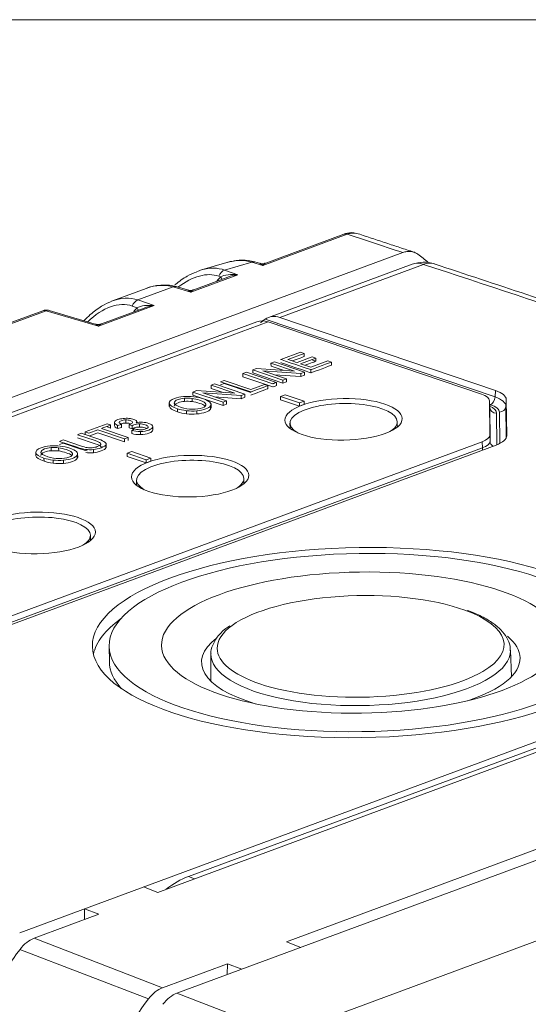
# Model space of a CAD drawing. Header units: millimetres. Extents: x 4 to 836, y 3 to 589.
# Tile 10 of 93: x 210 to 225, y 189 to 218. Entities that reach past the tile are written whole.
import ezdxf

# ---------------------------------------------------------------- set-up
doc = ezdxf.new("R2010")
doc.units = ezdxf.units.MM
doc.layers.add('1', color=7, linetype='Continuous', true_color=0xffffff)

msp = doc.modelspace()

# ---------------------------------------------------------------- linework, layer by layer
at = {"layer": '1', "color": 251, "linetype": 'Continuous', "lineweight": 18}
for p, q in [((301.227, 218.172), (172.88, 218.172)), ((239.3, 201.517), (215.226, 192.601))]:
    msp.add_line(p, q, dxfattribs=at)
at = {"layer": '1', "color": 27, "linetype": 'Continuous', "lineweight": 13}
for p, q in [((219.961, 211.77), (217.447, 210.839)), ((217.116, 210.936), (216.308, 210.699)), ((216.308, 210.699), (216.699, 210.562)), ((217.447, 210.839), (217.116, 210.936)), ((216.699, 210.562), (215.299, 210.043)), ((216.188, 210.498), (216.134, 210.517)), ((214.773, 210.198), (213.723, 209.809)), ((215.299, 210.043), (214.773, 210.198)), ((213.723, 209.809), (214.207, 209.639)), ((214.207, 209.639), (212.55, 209.025)), ((213.697, 209.575), (213.549, 209.627)), ((210.982, 209.487), (192.272, 202.558)), ((212.55, 209.025), (210.982, 209.487))]:
    msp.add_line(p, q, dxfattribs=at)
at = {"layer": '1', "color": 27, "linetype": 'Continuous', "lineweight": 18}
for p, q in [((219.861, 211.771), (217.534, 210.909)), ((187.855, 198.715), (221.624, 211.221)), ((216.376, 210.926), (215.62, 210.704)), ((217.345, 210.902), (217.204, 210.944)), ((216.403, 210.49), (215.385, 210.113)), ((213.969, 210.153), (212.966, 209.782)), ((215.197, 210.107), (214.862, 210.205)), ((213.911, 209.567), (212.636, 209.095)), ((210.882, 209.488), (192.172, 202.559)), ((212.448, 209.088), (211.071, 209.494))]:
    msp.add_line(p, q, dxfattribs=at)
at = {"layer": '1', "color": 252, "linetype": 'Continuous', "lineweight": 18}
for p, q in [((221.903, 210.874), (217.617, 209.287)), ((217.953, 209.285), (224.382, 207.107)), ((217.27, 209.159), (192.91, 200.137)), ((223.971, 206.996), (217.601, 209.155)), ((224.213, 206.613), (224.208, 206.799)), ((224.221, 205.781), (224.208, 206.799)), ((224.707, 206.836), (224.721, 205.758)), ((203.62, 198.033), (223.989, 205.577)), ((224.403, 205.478), (203.916, 197.891)), ((244.333, 203.565), (210.196, 190.922))]:
    msp.add_line(p, q, dxfattribs=at)
at = {"layer": '1', "color": 252, "linetype": 'Continuous', "lineweight": 13}
for p, q in [((222.236, 210.871), (217.953, 209.285)), ((217.519, 209.236), (224.372, 206.914)), ((217.601, 209.155), (193.247, 200.135)), ((224.372, 206.914), (224.382, 207.107)), ((224.234, 206.681), (224.211, 206.689)), ((224.225, 205.593), (224.213, 206.613)), ((224.707, 206.836), (224.698, 206.638)), ((224.698, 206.638), (224.709, 205.7)), ((224.415, 206.431), (224.427, 205.487)), ((224.512, 205.525), (224.501, 206.46)), ((224.221, 205.781), (224.225, 205.593)), ((224.72, 205.741), (224.721, 205.758)), ((223.994, 205.391), (223.989, 205.577)), ((203.621, 197.846), (223.994, 205.391))]:
    msp.add_line(p, q, dxfattribs=at)
at = {"layer": '1', "color": 7, "linetype": 'Continuous', "lineweight": 18}
for p, q in [((217.979, 208.042), (217.979, 208.03)), ((218.68, 208.121), (218.679, 208.214)), ((217.258, 207.764), (217.147, 207.722)), ((218.396, 207.684), (217.258, 207.764)), ((217.794, 207.962), (217.689, 207.923)), ((217.689, 207.923), (217.691, 207.83)), ((217.689, 207.923), (218.396, 207.684)), ((217.691, 207.83), (218.05, 207.708)), ((218.693, 207.657), (217.794, 207.962)), ((216.848, 207.612), (216.849, 207.518)), ((217.147, 207.722), (218.046, 207.418)), ((217.147, 207.722), (217.148, 207.629)), ((217.148, 207.629), (218.047, 207.324)), ((218.15, 207.456), (217.443, 207.696)), ((217.443, 207.696), (218.582, 207.616)), ((217.791, 207.578), (218.583, 207.522)), ((218.046, 207.418), (218.15, 207.456)), ((218.15, 207.456), (218.152, 207.363)), ((218.582, 207.616), (218.693, 207.657)), ((218.582, 207.616), (218.583, 207.522)), ((218.583, 207.522), (218.694, 207.564)), ((218.693, 207.657), (218.694, 207.564)), ((218.878, 207.726), (218.885, 207.728)), ((215.904, 207.262), (216.008, 207.301)), ((215.904, 207.262), (215.905, 207.169)), ((216.61, 207.023), (215.904, 207.262)), ((216.264, 207.047), (215.905, 207.169)), ((216.008, 207.301), (216.908, 206.996)), ((217.756, 207.31), (217.747, 207.307)), ((218.046, 207.418), (218.047, 207.324)), ((218.047, 207.324), (218.152, 207.363)), ((215.109, 206.874), (215.11, 206.781)), ((215.361, 207.061), (215.473, 207.102)), ((215.361, 207.061), (215.363, 206.968)), ((216.261, 206.756), (215.361, 207.061)), ((216.262, 206.663), (215.363, 206.968)), ((215.473, 207.102), (216.61, 207.023)), ((215.658, 207.034), (216.365, 206.795)), ((216.796, 206.955), (215.658, 207.034)), ((216.798, 206.861), (216.006, 206.917)), ((216.908, 206.996), (216.796, 206.955)), ((216.796, 206.955), (216.798, 206.861)), ((216.909, 206.902), (216.798, 206.861)), ((216.908, 206.996), (216.909, 206.902)), ((217.086, 207.062), (217.092, 207.064)), ((217.089, 207.063), (217.09, 207.045)), ((218.112, 206.978), (217.972, 206.926)), ((217.972, 206.926), (218.54, 206.733)), ((217.972, 206.926), (217.973, 206.832)), ((218.68, 206.785), (218.112, 206.978)), ((214.656, 206.747), (214.657, 206.63)), ((215.904, 206.584), (215.902, 206.701)), ((216.365, 206.795), (216.261, 206.756)), ((216.261, 206.756), (216.262, 206.663)), ((216.366, 206.701), (216.262, 206.663)), ((216.365, 206.795), (216.366, 206.701)), ((217.973, 206.832), (218.541, 206.64)), ((218.54, 206.733), (218.68, 206.785)), ((218.54, 206.733), (218.541, 206.64)), ((218.541, 206.64), (218.682, 206.692)), ((218.68, 206.785), (218.682, 206.692)), ((215.476, 206.498), (215.477, 206.405)), ((213.024, 206.155), (213.026, 206.061)), ((213.233, 206.096), (213.234, 206.002)), ((213.356, 206.228), (213.358, 206.135)), ((213.46, 206.089), (213.461, 205.996)), ((213.545, 206.052), (213.547, 205.959)), ((213.686, 206.144), (213.686, 206.189)), ((214.166, 206.027), (214.167, 205.933)), ((212.151, 205.872), (212.152, 205.778)), ((213.535, 205.915), (213.536, 205.821)), ((213.799, 205.883), (213.8, 205.79)), ((211.13, 205.4), (211.132, 205.307)), ((212.776, 205.409), (212.774, 205.526)), ((210.677, 205.273), (210.679, 205.156)), ((211.925, 205.111), (211.924, 205.227)), ((212.393, 205.344), (212.394, 205.25)), ((213.537, 205.283), (213.396, 205.231)), ((213.396, 205.231), (213.398, 205.138)), ((213.396, 205.231), (213.964, 205.039)), ((213.398, 205.138), (213.966, 204.945)), ((214.105, 205.091), (213.537, 205.283)), ((211.497, 205.024), (211.498, 204.931)), ((213.964, 205.039), (214.105, 205.091)), ((213.964, 205.039), (213.966, 204.945)), ((213.966, 204.945), (214.107, 204.997)), ((214.105, 205.091), (214.107, 204.997))]:
    msp.add_line(p, q, dxfattribs=at)
at = {"layer": '1', "color": 7, "linetype": 'Continuous', "lineweight": 13}
for p, q in [((215.335, 206.868), (215.336, 206.774)), ((214.657, 206.722), (214.659, 206.628)), ((215.888, 206.647), (215.89, 206.553)), ((214.898, 206.562), (214.899, 206.469)), ((215.17, 206.504), (215.171, 206.41)), ((213.112, 206.065), (213.114, 205.972)), ((213.769, 206.109), (213.77, 206.015)), ((212.767, 205.487), (212.768, 205.393)), ((210.679, 205.248), (210.68, 205.155)), ((211.356, 205.394), (211.358, 205.301)), ((211.91, 205.173), (211.911, 205.08)), ((210.92, 205.089), (210.921, 204.995)), ((211.191, 205.03), (211.192, 204.936))]:
    msp.add_line(p, q, dxfattribs=at)
at = {"layer": '1', "color": 30, "linetype": 'Continuous', "lineweight": 18}
for p, q in [((218.256, 206.128), (218.258, 205.97)), ((221.458, 206.016), (221.455, 206.174)), ((213.68, 204.434), (213.683, 204.276)), ((216.882, 204.322), (216.88, 204.48)), ((212.307, 202.628), (212.305, 202.785))]:
    msp.add_line(p, q, dxfattribs=at)
at = {"layer": '1', "color": 9, "linetype": 'Continuous', "lineweight": 18}
for p, q in [((214.317, 192.127), (241.065, 202.033)), ((249.021, 201.762), (214.883, 189.12)), ((218.079, 187.891), (252.217, 200.533)), ((218.152, 190.652), (244.9, 200.558)), ((214.317, 192.127), (213.891, 192.291)), ((212.127, 191.316), (212.131, 191.639)), ((212.557, 191.475), (212.131, 191.639)), ((210.622, 190.759), (212.557, 191.475)), ((218.578, 190.488), (218.152, 190.652)), ((214.457, 189.284), (216.392, 190)), ((216.388, 189.677), (216.392, 190)), ((216.818, 189.836), (216.392, 190))]:
    msp.add_line(p, q, dxfattribs=at)
at = {"layer": '1', "color": 2, "linetype": 'Continuous', "lineweight": 18}
for p, q in [((212.863, 199.475), (212.87, 199.007)), ((215.9, 199.231), (215.896, 198.435)), ((224.859, 198.564), (224.833, 199.36)), ((224.833, 199.341), (224.833, 199.349))]:
    msp.add_line(p, q, dxfattribs=at)
at = {"layer": '1', "color": 251, "linetype": 'Continuous', "lineweight": 13}
msp.add_line((215.408, 192.531), (215.226, 192.601), dxfattribs=at)
at = {"layer": '1', "color": 9, "linetype": 'Continuous', "lineweight": 13}
for p, q in [((210.622, 190.759), (214.457, 189.284)), ((214.04, 188.952), (210.204, 190.427)), ((214.883, 189.12), (218.079, 187.891))]:
    msp.add_line(p, q, dxfattribs=at)
at = {"layer": '1', "color": 252, "linetype": 'Continuous', "lineweight": 18}
msp.add_arc((222.25, 209.936), 1, 71.7213, 110.3217, dxfattribs=at)
at = {"layer": '1', "color": 27, "linetype": 'Continuous', "lineweight": 18}
msp.add_arc((210.986, 209.207), 0.3, 73.5806, 110.3217, dxfattribs=at)
for centre, major_axis, ratio, start_param, end_param in [((219.965, 211.489), (0.104, -0.281), 0.660741, 2.649672, 3.141613), ((216.198, 208.789), (1.091, 2.076), 0.661229, 0.1206, 0.569631), ((218.392, 204.041), (-2.904, -7.552), 0.648836, 2.901639, 2.975484), ((215.396, 208.554), (0.987, 2.114), 0.62667, 0.504542, 0.588848), ((216.703, 210.281), (0.626, 0.099), 0.438821, 1.508107, 2.000016), ((213.965, 208.019), (0.922, 2.138), 0.6706, 0.077156, 0.569095), ((214.211, 209.358), (0.626, 0.099), 0.438821, 1.508107, 2.000016)]:
    msp.add_ellipse(centre, major_axis=major_axis, ratio=ratio, start_param=start_param, end_param=end_param, dxfattribs=at)
at = {"layer": '1', "color": 27, "linetype": 'Continuous', "lineweight": 13}
for centre, major_axis, ratio, start_param, end_param in [((215.396, 208.554), (0.987, 2.114), 0.62667, 0.055512, 0.504542), ((216.312, 210.419), (0.1, 0.283), 0.673505, 0.500226, 1.459523), ((217.12, 210.656), (0.085, 0.288), 0.615932, 6.282908, 6.74998), ((217.451, 210.558), (0.174, -0.341), 0.429705, 2.287836, 2.754627), ((217.451, 210.558), (0.127, 0.352), 0.369946, 0.30231, 0.794219), ((215.218, 208.652), (1.043, 1.807), 0.59882, 0.111799, 0.969155), ((216.366, 209.992), (0.314, 0.66), 0.604739, 1.023827, 1.269267), ((216.703, 210.281), (0.625, -0.086), 0.440691, 1.638122, 2.597419), ((216.01, 210.596), (-0.21, 0.215), 0.259253, 3.573897, 4.005856), ((214.777, 209.917), (0.085, 0.288), 0.615932, 6.282821, 6.74998), ((215.303, 209.763), (0.174, -0.341), 0.429705, 2.287836, 2.754651), ((215.303, 209.763), (0.127, 0.352), 0.369946, 0.302278, 0.794219), ((212.911, 207.628), (0.842, 2.17), 0.636461, 0.021373, 0.53503), ((213.727, 209.529), (0.1, 0.283), 0.673505, 0.500226, 1.459523), ((212.733, 207.726), (0.891, 1.869), 0.604739, 0.064531, 1.02752), ((213.874, 209.069), (0.314, 0.66), 0.604739, 1.023827, 1.269267), ((214.211, 209.358), (0.625, -0.086), 0.440691, 1.638122, 2.597419), ((213.518, 209.673), (-0.21, 0.215), 0.259253, 3.573897, 4.005856), ((210.986, 209.207), (0.104, -0.281), 0.660741, 2.649672, 3.141611), ((210.986, 209.207), (0.085, 0.288), 0.615932, 6.283162, 6.74998), ((212.554, 208.744), (0.174, -0.341), 0.429705, 2.287836, 2.754651), ((212.554, 208.744), (0.127, 0.352), 0.369946, 0.302278, 0.794219)]:
    msp.add_ellipse(centre, major_axis=major_axis, ratio=ratio, start_param=start_param, end_param=end_param, dxfattribs=at)
at = {"layer": '1', "color": 252, "linetype": 'Continuous', "lineweight": 13}
for centre, major_axis, ratio, start_param, end_param in [((222.25, 209.936), (-0.347, 0.938), 0.660741, 5.791265, 6.283205), ((222.25, 209.936), (-0.314, -0.95), 0.653411, 3.146743, 3.628996), ((224.231, 206.868), (-0.064, -0.189), 0.661612, 0.49247, 2.028338), ((223.596, 206.634), (1.101, 0.003), 0.355842, 0.003408, 0.788249), ((223.415, 206.416), (1, 0.015), 0.354783, 6.282468, 6.927114), ((224.413, 206.618), (0.2, 0.003), 0.935044, 3.15356, 4.714127), ((223.599, 206.447), (0.902, 0.013), 0.353919, 6.282615, 7.067456), ((224.498, 206.647), (-0.2, -0.003), 0.935044, 1.572534, 3.083726), ((223.425, 205.583), (0.8, 0.009), 0.352139, 5.497989, 6.28344), ((224.425, 205.597), (0.2, 0.003), 0.935044, 3.15356, 4.089778), ((224.136, 205.343), (0.069, -0.188), 0.660741, 4.220468, 4.539659)]:
    msp.add_ellipse(centre, major_axis=major_axis, ratio=ratio, start_param=start_param, end_param=end_param, dxfattribs=at)
at = {"layer": '1', "color": 252, "linetype": 'Continuous', "lineweight": 18}
for centre, major_axis, ratio, start_param, end_param in [((217.942, 208.341), (-0.308, 0.952), 0.672472, 5.81966, 6.474313), ((217.639, 208.229), (0.385, -0.924), 0.647756, 2.62386, 3.11578), ((223.408, 206.787), (0.8, 0.012), 0.354783, 6.282468, 7.068023), ((223.606, 206.82), (1.102, 0.016), 0.353919, 6.282615, 7.067456), ((219.861, 205.777), (1.75, 0.025), 0.35453, 2.724476, 2.755205), ((219.861, 205.777), (1.75, 0.025), 0.35453, 0.386346, 0.417075), ((223.421, 205.769), (0.8, 0.012), 0.35453, 5.497061, 6.282511), ((223.619, 205.743), (1.102, 0.015), 0.354172, 5.499134, 6.282862), ((215.286, 204.083), (1.75, 0.025), 0.35453, 2.724476, 2.755205), ((215.286, 204.083), (1.75, 0.025), 0.35453, 0.386346, 0.417075), ((210.71, 202.388), (1.75, 0.025), 0.35453, 0.386346, 0.417075), ((220.369, 199.115), (7.999, 0.115), 0.35453, 2.675094, 3.059056)]:
    msp.add_ellipse(centre, major_axis=major_axis, ratio=ratio, start_param=start_param, end_param=end_param, dxfattribs=at)
for centre, major_axis in [((219.854, 206.245), (-1.75, -0.025)), ((215.279, 204.55), (-1.75, -0.025)), ((210.704, 202.856), (-1.75, -0.025)), ((220.362, 199.583), (-7.999, -0.115))]:
    msp.add_ellipse(centre, major_axis=major_axis, ratio=0.35453, dxfattribs=at)
at = {"layer": '1', "color": 30, "linetype": 'Continuous', "lineweight": 18}
for centre, start_param, end_param in [((219.856, 206.151), 0, 2.390442), ((219.856, 206.151), 2.390442, 3.680262), ((219.856, 206.151), 5.744485, 6.283185), ((215.28, 204.457), 2.390442, 3.680262), ((215.28, 204.457), 0, 2.390442), ((215.28, 204.457), 5.744485, 6.283185), ((210.705, 202.762), 0, 2.390442), ((210.705, 202.762), 5.744485, 6.283185)]:
    msp.add_ellipse(centre, major_axis=(1.6, 0.023), ratio=0.35453, start_param=start_param, end_param=end_param, dxfattribs=at)
at = {"layer": '1', "color": 2, "linetype": 'Continuous', "lineweight": 18}
for major_axis in [(7.499, 0.108), (5.937, 0.085)]:
    msp.add_ellipse((220.362, 199.583), major_axis=major_axis, ratio=0.35453, dxfattribs=at)
for centre, major_axis, start_param, end_param in [((220.364, 199.469), (-4.278, -0.062), 3.894131, 5.817178), ((220.37, 199.057), (4.75, 0.068), 2.698416, 3.981757), ((220.37, 199.057), (4.75, 0.068), 0, 0.3972), ((220.366, 199.285), (4.467, 0.064), 0, 0.006606), ((220.369, 199.115), (7.499, 0.108), 3.141676, 3.450435), ((220.37, 199.057), (4.75, 0.068), 5.443678, 6.283185), ((220.364, 199.469), (-4.278, -0.062), 0.784739, 2.58605)]:
    msp.add_ellipse(centre, major_axis=major_axis, ratio=0.35453, start_param=start_param, end_param=end_param, dxfattribs=at)
at = {"layer": '1', "color": 2, "linetype": 'Continuous', "lineweight": 13}
for centre, major_axis, start_param, end_param in [((220.364, 199.469), (-4.278, -0.062), 2.58605, 3.894131), ((220.364, 199.469), (-4.278, -0.062), 5.817178, 6.283185), ((220.366, 199.285), (4.467, 0.064), 3.125128, 6.277814), ((220.364, 199.469), (-4.278, -0.062), 0, 0.784739)]:
    msp.add_ellipse(centre, major_axis=major_axis, ratio=0.35453, start_param=start_param, end_param=end_param, dxfattribs=at)
at = {"layer": '1', "color": 251, "linetype": 'Continuous', "lineweight": 18}
msp.add_ellipse((215.192, 189.823), major_axis=(1.077, 2.8), ratio=0.648836, start_param=0.518961, end_param=0.835477, dxfattribs=at)
at = {"layer": '1', "color": 9, "linetype": 'Continuous', "lineweight": 18}
for centre, major_axis, start_param, end_param in [((210.611, 189.833), (-0.359, -0.933), 3.660554, 4.291528), ((213.88, 185.052), (-3.249, -8.447), 4.291528, 4.600376), ((214.446, 188.358), (0.359, 0.933), 0.518961, 1.149935), ((217.715, 183.577), (3.249, 8.447), 1.149935, 1.458784), ((214.872, 188.194), (-0.359, -0.933), 3.660554, 4.291528)]:
    msp.add_ellipse(centre, major_axis=major_axis, ratio=0.648836, start_param=start_param, end_param=end_param, dxfattribs=at)
at = {"layer": '1', "color": 27, "linetype": 'Continuous', "lineweight": 18}
for points, knots in [([(220.183, 211.806), (220.17, 211.809), (220.081, 211.824), (219.968, 211.811), (219.878, 211.775), (219.862, 211.767)], [0, 0, 0, 0, 0.126215, 0.839155, 1, 1, 1, 1]), ([(220.288, 211.784), (220.259, 211.794), (220.229, 211.8), (220.16, 211.807), (220.121, 211.806), (220.062, 211.798), (220.042, 211.794), (220.002, 211.784), (219.982, 211.777), (219.961, 211.77)], [0, 0, 0, 0, 0.289741, 0.289741, 0.644871, 0.644871, 0.822435, 0.822435, 1, 1, 1, 1]), ([(217.204, 210.944), (217.139, 210.963), (216.96, 211), (216.681, 211), (216.476, 210.951), (216.386, 210.921)], [0, 0, 0, 0, 0.249645, 0.67241, 1, 1, 1, 1]), ([(222.066, 211.177), (222.035, 211.199), (222.002, 211.216), (221.951, 211.236), (221.933, 211.241), (221.897, 211.25), (221.878, 211.253), (221.821, 211.258), (221.744, 211.256), (221.664, 211.236), (221.624, 211.221)], [0, 0, 0, 0, 0.25, 0.25, 0.375, 0.375, 0.5, 0.5, 0.75, 1, 1, 1, 1]), ([(217.519, 210.907), (217.512, 210.903), (217.471, 210.886), (217.411, 210.884), (217.367, 210.899), (217.357, 210.903)], [0, 0, 0, 0, 0.150983, 0.805777, 1, 1, 1, 1]), ([(215.464, 210.642), (215.372, 210.609), (215.155, 210.51), (214.945, 210.36), (214.826, 210.26), (214.82, 210.256)], [0, 0, 0, 0, 0.401913, 0.973649, 1, 1, 1, 1]), ([(214.862, 210.205), (214.797, 210.224), (214.622, 210.261), (214.319, 210.25), (214.08, 210.208), (213.966, 210.152), (213.966, 210.151)], [0, 0, 0, 0, 0.226044, 0.604158, 0.996847, 1, 1, 1, 1]), ([(215.377, 210.115), (215.364, 210.108), (215.318, 210.091), (215.256, 210.089), (215.216, 210.103), (215.21, 210.106)], [0, 0, 0, 0, 0.246795, 0.879924, 1, 1, 1, 1]), ([(212.93, 209.762), (212.83, 209.724), (212.612, 209.619), (212.342, 209.414), (212.176, 209.254), (212.117, 209.191)], [0, 0, 0, 0, 0.332745, 0.750676, 1, 1, 1, 1]), ([(212.628, 209.097), (212.615, 209.09), (212.569, 209.072), (212.507, 209.071), (212.467, 209.085), (212.46, 209.088)], [0, 0, 0, 0, 0.246795, 0.879924, 1, 1, 1, 1])]:
    msp.add_open_spline(points, degree=3, knots=knots, dxfattribs=at)
at = {"layer": '1', "color": 27, "linetype": 'Continuous', "lineweight": 13}
msp.add_open_spline([(221.624, 211.221), (221.313, 211.323), (221.002, 211.426), (220.448, 211.609), (220.205, 211.689), (219.961, 211.77)], degree=3, knots=[0, 0, 0, 0, 0.560865, 0.560865, 1, 1, 1, 1], dxfattribs=at)
at = {"layer": '1', "color": 27, "linetype": 'Continuous', "lineweight": 18}
msp.add_open_spline([(221.95, 211.235), (220.288, 211.784)], degree=1, dxfattribs=at)
at = {"layer": '1', "color": 252, "linetype": 'Continuous', "lineweight": 13}
msp.add_open_spline([(244.333, 203.565), (236.971, 206.002), (229.606, 208.437), (222.236, 210.871)], degree=3, dxfattribs=at)
at = {"layer": '1', "color": 252, "linetype": 'Continuous', "lineweight": 18}
msp.add_open_spline([(244.655, 203.577), (222.559, 210.884)], degree=1, dxfattribs=at)
for points, knots in [([(217.379, 209.132), (217.384, 209.135), (217.389, 209.139), (217.406, 209.152), (217.418, 209.161), (217.44, 209.178), (217.451, 209.187), (217.482, 209.211), (217.501, 209.224), (217.519, 209.236)], [0, 0, 0, 0, 0.091709, 0.091709, 0.318782, 0.318782, 0.545855, 0.545855, 1, 1, 1, 1]), ([(224.218, 206.587), (224.218, 206.588), (224.215, 206.592), (224.214, 206.606), (224.213, 206.615)], [0, 0, 0, 0, 0.512684, 1, 1, 1, 1])]:
    msp.add_open_spline(points, degree=3, knots=knots, dxfattribs=at)
at = {"layer": '1', "color": 7, "linetype": 'Continuous', "lineweight": 18}
for points, knots in [([(218.679, 208.214), (218.679, 208.214), (218.572, 208.25), (218.572, 208.25), (218.572, 208.25), (217.979, 208.03), (217.979, 208.03), (217.979, 208.03), (217.979, 208.03), (217.979, 208.03)], [0, 0, 0, 0, 0.499423, 0.499423, 0.499423, 0.998845, 0.998845, 0.998845, 1, 1, 1, 1]), ([(218.923, 208.11), (218.923, 208.11), (218.469, 207.941), (218.469, 207.941), (218.469, 207.941), (218.194, 208.034), (218.193, 208.035)], [0, 0, 0, 0, 0.500477, 0.500477, 0.500477, 1, 1, 1, 1]), ([(219.491, 207.953), (219.491, 207.953), (219.385, 207.989), (219.385, 207.989), (219.385, 207.989), (218.88, 207.802), (218.88, 207.802), (218.88, 207.802), (218.574, 207.906), (218.574, 207.906), (218.574, 207.906), (218.574, 207.906), (218.574, 207.906)], [0, 0, 0, 0, 0.333319, 0.333319, 0.333319, 0.666656, 0.666656, 0.666656, 0.999993, 0.999993, 0.999993, 1, 1, 1, 1]), ([(218.707, 207.861), (218.841, 207.91), (219.03, 207.98), (219.03, 207.98), (219.03, 207.98), (218.924, 208.016), (218.924, 208.016)], [0, 0, 0, 0, 0.392072, 0.392072, 0.392072, 1, 1, 1, 1]), ([(218.887, 207.635), (218.956, 207.661), (219.492, 207.859), (219.492, 207.859), (219.492, 207.859), (219.492, 207.859), (219.492, 207.859)], [0, 0, 0, 0, 0.99994, 0.99994, 0.99994, 1, 1, 1, 1]), ([(216.848, 207.612), (216.848, 207.612), (216.848, 207.612), (216.848, 207.612), (216.848, 207.612), (216.956, 207.652), (216.956, 207.652)], [0, 0, 0, 0, 0.00001, 0.00001, 0.00001, 1, 1, 1, 1]), ([(216.956, 207.652), (216.956, 207.652), (217.856, 207.347), (217.856, 207.347), (217.856, 207.347), (217.855, 207.347), (217.853, 207.346)], [0, 0, 0, 0, 0.92426, 0.92426, 0.92426, 1, 1, 1, 1]), ([(217.088, 207.138), (217.088, 207.138), (216.295, 207.407), (216.295, 207.407), (216.295, 207.407), (216.186, 207.367), (216.186, 207.367), (216.186, 207.367), (217.086, 207.062), (217.086, 207.062)], [0, 0, 0, 0, 0.333333, 0.333333, 0.333333, 0.666667, 0.666667, 0.666667, 1, 1, 1, 1]), ([(217.09, 207.045), (217.09, 207.045), (216.296, 207.313), (216.296, 207.313), (216.296, 207.313), (216.188, 207.273), (216.188, 207.273), (216.188, 207.273), (216.188, 207.273), (216.188, 207.273)], [0, 0, 0, 0, 0.499999, 0.499999, 0.499999, 0.999997, 0.999997, 0.999997, 1, 1, 1, 1]), ([(217.599, 207.252), (217.599, 207.252), (217.493, 207.288), (217.493, 207.288), (217.493, 207.288), (217.088, 207.138), (217.088, 207.138)], [0, 0, 0, 0, 0.499986, 0.499986, 0.499986, 1, 1, 1, 1]), ([(214.657, 206.722), (214.646, 206.778), (214.698, 206.827), (214.814, 206.87), (214.89, 206.898), (214.978, 206.916), (215.079, 206.926)], [0, 0, 0, 0, 0.5, 0.5, 0.5, 1, 1, 1, 1]), ([(215.109, 206.874), (215.035, 206.868), (214.971, 206.855), (214.917, 206.835), (214.84, 206.807), (214.803, 206.772), (214.805, 206.732)], [0, 0, 0, 0, 0.5, 0.5, 0.5, 1, 1, 1, 1]), ([(215.749, 206.695), (215.739, 206.736), (215.676, 206.776), (215.56, 206.816), (215.487, 206.84), (215.412, 206.858), (215.335, 206.868)], [0, 0, 0, 0, 0.5, 0.5, 0.5, 1, 1, 1, 1]), ([(215.384, 206.921), (215.487, 206.909), (215.583, 206.887), (215.764, 206.826), (215.829, 206.792), (215.867, 206.755)], [0, 0, 0, 0, 0.5, 0.5, 1, 1, 1, 1]), ([(217.093, 206.971), (217.151, 206.992), (217.6, 207.158), (217.6, 207.158), (217.6, 207.158), (217.6, 207.158), (217.6, 207.158)], [0, 0, 0, 0, 0.99994, 0.99994, 0.99994, 1, 1, 1, 1]), ([(215.11, 206.781), (215.036, 206.775), (214.973, 206.762), (214.919, 206.742), (214.842, 206.713), (214.804, 206.679), (214.807, 206.639)], [0, 0, 0, 0, 0.5, 0.5, 0.5, 1, 1, 1, 1]), ([(215.717, 206.647), (215.686, 206.672), (215.635, 206.697), (215.562, 206.722), (215.489, 206.747), (215.413, 206.764), (215.336, 206.774)], [0, 0, 0, 0, 0.385655, 0.385655, 0.385655, 1, 1, 1, 1]), ([(215.348, 206.546), (215.464, 206.545), (215.562, 206.559), (215.724, 206.619), (215.76, 206.654), (215.749, 206.695)], [0, 0, 0, 0, 0.5, 0.5, 1, 1, 1, 1]), ([(215.888, 206.647), (215.863, 206.611), (215.816, 206.581), (215.744, 206.554), (215.667, 206.526), (215.577, 206.507), (215.476, 206.498)], [0, 0, 0, 0, 0.5, 0.5, 0.5, 1, 1, 1, 1]), ([(215.89, 206.553), (215.865, 206.518), (215.817, 206.487), (215.746, 206.461), (215.668, 206.432), (215.579, 206.413), (215.477, 206.405)], [0, 0, 0, 0, 0.5, 0.5, 0.5, 1, 1, 1, 1]), ([(212.802, 206.113), (212.802, 206.113), (212.151, 205.872), (212.151, 205.872), (212.151, 205.872), (212.257, 205.836), (212.257, 205.836), (212.257, 205.836), (212.528, 205.936), (212.528, 205.936), (212.528, 205.936), (213.321, 205.667), (213.321, 205.667)], [0, 0, 0, 0, 0.25, 0.25, 0.25, 0.5, 0.5, 0.5, 0.75, 0.75, 0.75, 1, 1, 1, 1]), ([(213.321, 205.667), (213.321, 205.667), (213.429, 205.707), (213.429, 205.707), (213.429, 205.707), (212.636, 205.976), (212.636, 205.976), (212.636, 205.976), (212.876, 206.065), (212.905, 206.076)], [0, 0, 0, 0, 0.340211, 0.340211, 0.340211, 0.680422, 0.680422, 0.680422, 1, 1, 1, 1]), ([(212.906, 205.982), (212.908, 205.983), (212.909, 205.983), (212.909, 205.983), (212.909, 205.983), (212.803, 206.019), (212.803, 206.019)], [0, 0, 0, 0, 0.057179, 0.057179, 0.057179, 1, 1, 1, 1]), ([(213.024, 206.155), (213.027, 206.185), (213.061, 206.212), (213.126, 206.236), (213.171, 206.252), (213.223, 206.264), (213.282, 206.271)], [0, 0, 0, 0, 0.5, 0.5, 0.5, 1, 1, 1, 1]), ([(213.356, 206.228), (213.305, 206.228), (213.259, 206.22), (213.18, 206.191), (213.161, 206.174), (213.162, 206.156)], [0, 0, 0, 0, 0.5, 0.5, 1, 1, 1, 1]), ([(213.358, 206.135), (213.306, 206.134), (213.26, 206.127), (213.217, 206.111), (213.214, 206.11), (213.211, 206.108)], [0, 0, 0, 0, 0.918511, 0.918511, 1, 1, 1, 1]), ([(213.556, 206.15), (213.566, 206.171), (213.546, 206.191), (213.494, 206.208), (213.454, 206.222), (213.408, 206.228), (213.356, 206.228)], [0, 0, 0, 0, 0.5, 0.5, 0.5, 1, 1, 1, 1]), ([(213.455, 206.274), (213.511, 206.269), (213.56, 206.259), (213.601, 206.245), (213.639, 206.232), (213.665, 206.217), (213.678, 206.199)], [0, 0, 0, 0, 0.5, 0.5, 0.5, 1, 1, 1, 1]), ([(213.46, 206.089), (213.467, 206.092), (213.473, 206.093), (213.477, 206.095), (213.52, 206.111), (213.546, 206.129), (213.556, 206.15)], [0, 0, 0, 0, 0.5, 0.5, 0.5, 1, 1, 1, 1]), ([(213.769, 206.109), (213.706, 206.109), (213.651, 206.1), (213.604, 206.083), (213.585, 206.076), (213.566, 206.066), (213.545, 206.052)], [0, 0, 0, 0, 0.5, 0.5, 0.5, 1, 1, 1, 1]), ([(213.77, 206.015), (213.707, 206.015), (213.652, 206.007), (213.606, 205.989), (213.586, 205.982), (213.567, 205.972), (213.547, 205.959)], [0, 0, 0, 0, 0.5, 0.5, 0.5, 1, 1, 1, 1]), ([(214.025, 206.02), (214.021, 206.044), (213.993, 206.065), (213.94, 206.083), (213.889, 206.1), (213.832, 206.109), (213.769, 206.109)], [0, 0, 0, 0, 0.5, 0.5, 0.5, 1, 1, 1, 1]), ([(213.992, 205.967), (213.979, 205.975), (213.962, 205.983), (213.89, 206.007), (213.834, 206.015), (213.77, 206.015)], [0, 0, 0, 0, 0.280317, 0.280317, 1, 1, 1, 1]), ([(214.166, 206.027), (214.168, 205.989), (214.129, 205.955), (214.049, 205.926), (213.977, 205.899), (213.894, 205.885), (213.799, 205.883)], [0, 0, 0, 0, 0.5, 0.5, 0.5, 1, 1, 1, 1]), ([(213.815, 205.933), (213.871, 205.934), (213.918, 205.942), (213.958, 205.957), (214.006, 205.974), (214.028, 205.995), (214.025, 206.02)], [0, 0, 0, 0, 0.5, 0.5, 0.5, 1, 1, 1, 1]), ([(213.859, 206.158), (213.925, 206.155), (213.986, 206.143), (214.044, 206.124), (214.123, 206.097), (214.163, 206.065), (214.166, 206.027)], [0, 0, 0, 0, 0.5, 0.5, 0.5, 1, 1, 1, 1]), ([(212.738, 205.568), (212.704, 205.593), (212.641, 205.621), (212.551, 205.651), (212.551, 205.651), (212.031, 205.828), (212.031, 205.828), (212.031, 205.828), (211.923, 205.787), (211.923, 205.787)], [0, 0, 0, 0, 0.333333, 0.333333, 0.333333, 0.666667, 0.666667, 0.666667, 1, 1, 1, 1]), ([(211.923, 205.787), (211.923, 205.787), (212.442, 205.611), (212.442, 205.611), (212.555, 205.573), (212.614, 205.541), (212.62, 205.515)], [0, 0, 0, 0, 0.5, 0.5, 0.5, 1, 1, 1, 1]), ([(211.924, 205.694), (211.924, 205.694), (212.443, 205.518), (212.443, 205.518), (212.556, 205.48), (212.615, 205.447), (212.621, 205.422)], [0, 0, 0, 0, 0.5, 0.5, 0.5, 1, 1, 1, 1]), ([(212.27, 205.747), (212.322, 205.766), (212.529, 205.842), (212.529, 205.842), (212.529, 205.842), (213.322, 205.574), (213.322, 205.574)], [0, 0, 0, 0, 0.466277, 0.466277, 0.466277, 1, 1, 1, 1]), ([(214.167, 205.933), (214.169, 205.895), (214.13, 205.862), (214.051, 205.832), (213.978, 205.805), (213.895, 205.791), (213.8, 205.79)], [0, 0, 0, 0, 0.5, 0.5, 0.5, 1, 1, 1, 1]), ([(210.679, 205.248), (210.668, 205.304), (210.72, 205.353), (210.836, 205.396), (210.911, 205.424), (211, 205.443), (211.1, 205.452)], [0, 0, 0, 0, 0.5, 0.5, 0.5, 1, 1, 1, 1]), ([(211.13, 205.4), (211.057, 205.394), (210.993, 205.382), (210.939, 205.361), (210.862, 205.333), (210.824, 205.299), (210.827, 205.258)], [0, 0, 0, 0, 0.5, 0.5, 0.5, 1, 1, 1, 1]), ([(211.386, 205.588), (211.386, 205.588), (211.905, 205.412), (211.905, 205.412), (212.001, 205.38), (212.086, 205.358), (212.162, 205.347)], [0, 0, 0, 0, 0.499996, 0.499996, 0.499996, 1, 1, 1, 1]), ([(212.207, 205.308), (212.157, 205.316), (212.093, 205.333), (212.015, 205.359), (212.015, 205.359), (211.495, 205.535), (211.495, 205.535), (211.495, 205.535), (211.387, 205.495), (211.387, 205.495), (211.387, 205.495), (211.387, 205.495), (211.387, 205.495)], [0, 0, 0, 0, 0.333331, 0.333331, 0.333331, 0.666663, 0.666663, 0.666663, 0.999994, 0.999994, 0.999994, 1, 1, 1, 1]), ([(211.405, 205.447), (211.508, 205.435), (211.605, 205.413), (211.786, 205.352), (211.851, 205.318), (211.889, 205.281)], [0, 0, 0, 0, 0.5, 0.5, 1, 1, 1, 1]), ([(212.62, 205.515), (212.625, 205.489), (212.588, 205.461), (212.508, 205.431), (212.462, 205.414), (212.412, 205.403), (212.36, 205.398)], [0, 0, 0, 0, 0.5, 0.5, 0.5, 1, 1, 1, 1]), ([(212.393, 205.344), (212.471, 205.352), (212.548, 205.37), (212.625, 205.399), (212.704, 205.428), (212.752, 205.457), (212.767, 205.487)], [0, 0, 0, 0, 0.5, 0.5, 0.5, 1, 1, 1, 1]), ([(211.132, 205.307), (211.058, 205.301), (210.994, 205.288), (210.94, 205.268), (210.863, 205.239), (210.826, 205.205), (210.828, 205.165)], [0, 0, 0, 0, 0.5, 0.5, 0.5, 1, 1, 1, 1]), ([(211.771, 205.221), (211.761, 205.262), (211.698, 205.303), (211.582, 205.342), (211.509, 205.367), (211.434, 205.384), (211.356, 205.394)], [0, 0, 0, 0, 0.5, 0.5, 0.5, 1, 1, 1, 1]), ([(211.739, 205.173), (211.708, 205.199), (211.656, 205.224), (211.583, 205.248), (211.51, 205.273), (211.435, 205.29), (211.358, 205.301)], [0, 0, 0, 0, 0.385655, 0.385655, 0.385655, 1, 1, 1, 1]), ([(211.369, 205.072), (211.485, 205.071), (211.583, 205.085), (211.745, 205.145), (211.781, 205.181), (211.771, 205.221)], [0, 0, 0, 0, 0.5, 0.5, 1, 1, 1, 1]), ([(211.91, 205.173), (211.885, 205.138), (211.837, 205.107), (211.766, 205.08), (211.688, 205.052), (211.599, 205.033), (211.497, 205.024)], [0, 0, 0, 0, 0.5, 0.5, 0.5, 1, 1, 1, 1]), ([(212.394, 205.25), (212.472, 205.258), (212.55, 205.277), (212.626, 205.305), (212.706, 205.335), (212.753, 205.364), (212.768, 205.393)], [0, 0, 0, 0, 0.5, 0.5, 0.5, 1, 1, 1, 1]), ([(211.911, 205.08), (211.886, 205.044), (211.838, 205.013), (211.767, 204.987), (211.69, 204.958), (211.6, 204.94), (211.498, 204.931)], [0, 0, 0, 0, 0.5, 0.5, 0.5, 1, 1, 1, 1])]:
    msp.add_open_spline(points, degree=3, knots=knots, dxfattribs=at)
at = {"layer": '1', "color": 7, "linetype": 'Continuous', "lineweight": 13, "extrusion": (-1.80941e-10, 4.88568e-10, -1)}
msp.add_open_spline([(218.193, 208.035), (218.193, 208.035), (218.193, 208.035), (218.193, 208.035), (218.193, 208.035), (218.679, 208.214), (218.679, 208.214)], degree=3, knots=[0, 0, 0, 0, 0.001903, 0.001903, 0.001903, 1, 1, 1, 1], dxfattribs=at)
at = {"layer": '1', "color": 7, "linetype": 'Continuous', "lineweight": 18}
for points, degree in [([(218.326, 207.99), (218.47, 208.043), (218.68, 208.121), (218.68, 208.121)], 3), ([(219.03, 207.98), (219.029, 208.074)], 1), ([(219.492, 207.859), (219.491, 207.953)], 1), ([(218.879, 207.632), (218.878, 207.726)], 1), ([(217.6, 207.159), (217.599, 207.252)], 1), ([(217.854, 207.254), (217.853, 207.348)], 1), ([(215.079, 206.926), (215.179, 206.935), (215.281, 206.933), (215.384, 206.921)], 3), ([(215.335, 206.868), (215.258, 206.878), (215.182, 206.88), (215.109, 206.874)], 3), ([(214.898, 206.562), (214.749, 206.613), (214.668, 206.666), (214.657, 206.722)], 3), ([(214.899, 206.469), (214.75, 206.52), (214.67, 206.573), (214.659, 206.628)], 3), ([(214.805, 206.732), (214.808, 206.692), (214.877, 206.649), (215.012, 206.603)], 3), ([(215.012, 206.603), (215.121, 206.567), (215.232, 206.547), (215.348, 206.546)], 3), ([(215.336, 206.774), (215.259, 206.785), (215.184, 206.787), (215.11, 206.781)], 3), ([(215.867, 206.755), (215.906, 206.718), (215.913, 206.682), (215.888, 206.647)], 3), ([(215.904, 206.596), (215.904, 206.582), (215.899, 206.568), (215.89, 206.553)], 3), ([(215.17, 206.504), (215.068, 206.516), (214.977, 206.536), (214.898, 206.562)], 3), ([(215.171, 206.41), (215.069, 206.423), (214.978, 206.442), (214.899, 206.469)], 3), ([(215.476, 206.498), (215.374, 206.49), (215.272, 206.491), (215.17, 206.504)], 3), ([(215.477, 206.405), (215.375, 206.396), (215.273, 206.398), (215.171, 206.41)], 3), ([(212.905, 205.985), (212.904, 206.078)], 1), ([(213.112, 206.065), (213.051, 206.095), (213.021, 206.125), (213.024, 206.155)], 3), ([(213.114, 205.972), (213.052, 206.001), (213.023, 206.031), (213.026, 206.061)], 3), ([(213.162, 206.156), (213.163, 206.137), (213.186, 206.117), (213.233, 206.096)], 3), ([(213.282, 206.271), (213.34, 206.278), (213.398, 206.279), (213.455, 206.274)], 3), ([(213.481, 206.119), (213.444, 206.13), (213.403, 206.135), (213.358, 206.135)], 3), ([(213.545, 206.052), (213.545, 206.052), (213.46, 206.089), (213.46, 206.089)], 3), ([(213.547, 205.959), (213.547, 205.959), (213.461, 205.996), (213.461, 205.996)], 3), ([(213.678, 206.199), (213.691, 206.181), (213.688, 206.162), (213.67, 206.142)], 3), ([(213.67, 206.142), (213.73, 206.156), (213.793, 206.161), (213.859, 206.158)], 3), ([(213.429, 205.615), (213.428, 205.708)], 1), ([(213.535, 205.915), (213.535, 205.915), (213.621, 205.957), (213.621, 205.957)], 3), ([(213.799, 205.883), (213.705, 205.881), (213.616, 205.892), (213.535, 205.915)], 3), ([(213.8, 205.79), (213.706, 205.788), (213.618, 205.798), (213.536, 205.821)], 3), ([(213.621, 205.957), (213.695, 205.94), (213.76, 205.932), (213.815, 205.933)], 3), ([(211.1, 205.452), (211.201, 205.461), (211.302, 205.459), (211.405, 205.447)], 3), ([(211.356, 205.394), (211.279, 205.404), (211.204, 205.406), (211.13, 205.4)], 3), ([(212.36, 205.398), (212.307, 205.393), (212.256, 205.394), (212.206, 205.402)], 3), ([(212.767, 205.487), (212.782, 205.516), (212.773, 205.543), (212.738, 205.568)], 3), ([(212.768, 205.393), (212.773, 205.402), (212.775, 205.412), (212.775, 205.42)], 3), ([(213.322, 205.574), (213.321, 205.667)], 1), ([(210.92, 205.089), (210.77, 205.139), (210.69, 205.192), (210.679, 205.248)], 3), ([(210.921, 204.995), (210.772, 205.046), (210.691, 205.099), (210.68, 205.155)], 3), ([(210.827, 205.258), (210.829, 205.218), (210.898, 205.175), (211.033, 205.129)], 3), ([(211.033, 205.129), (211.142, 205.093), (211.254, 205.074), (211.369, 205.072)], 3), ([(211.358, 205.301), (211.28, 205.311), (211.205, 205.313), (211.132, 205.307)], 3), ([(211.889, 205.281), (211.927, 205.245), (211.934, 205.208), (211.91, 205.173)], 3), ([(211.925, 205.122), (211.926, 205.108), (211.921, 205.094), (211.911, 205.08)], 3), ([(212.162, 205.347), (212.238, 205.337), (212.315, 205.335), (212.393, 205.344)], 3), ([(212.163, 205.254), (212.239, 205.243), (212.316, 205.242), (212.394, 205.25)], 3), ([(211.191, 205.03), (211.089, 205.042), (210.998, 205.062), (210.92, 205.089)], 3), ([(211.192, 204.936), (211.091, 204.949), (211, 204.968), (210.921, 204.995)], 3), ([(211.497, 205.024), (211.395, 205.016), (211.293, 205.018), (211.191, 205.03)], 3), ([(211.498, 204.931), (211.397, 204.922), (211.295, 204.924), (211.192, 204.936)], 3)]:
    msp.add_open_spline(points, degree=degree, dxfattribs=at)
at = {"layer": '1', "color": 7, "linetype": 'Continuous', "lineweight": 13}
for points, knots in [([(218.574, 207.906), (218.574, 207.906), (219.029, 208.074), (219.029, 208.074), (219.029, 208.074), (218.923, 208.11), (218.923, 208.11)], [0, 0, 0, 0, 0.499995, 0.499995, 0.499995, 1, 1, 1, 1]), ([(212.905, 206.076), (212.907, 206.076), (212.908, 206.077), (212.908, 206.077), (212.908, 206.077), (212.802, 206.113), (212.802, 206.113)], [0, 0, 0, 0, 0.057179, 0.057179, 0.057179, 1, 1, 1, 1]), ([(212.206, 205.402), (212.156, 205.409), (212.091, 205.426), (212.013, 205.453), (212.013, 205.453), (211.494, 205.629), (211.494, 205.629), (211.494, 205.629), (211.386, 205.588), (211.386, 205.588), (211.386, 205.588), (211.386, 205.588), (211.386, 205.588)], [0, 0, 0, 0, 0.333331, 0.333331, 0.333331, 0.666663, 0.666663, 0.666663, 0.999994, 0.999994, 0.999994, 1, 1, 1, 1])]:
    msp.add_open_spline(points, degree=3, knots=knots, dxfattribs=at)
at = {"layer": '1', "color": 7, "linetype": 'Continuous', "lineweight": 13, "extrusion": (2.36778e-10, 6.98738e-10, -1)}
msp.add_open_spline([(217.979, 208.03), (217.983, 208.029), (218.878, 207.726), (218.878, 207.726)], degree=3, dxfattribs=at)
at = {"layer": '1', "color": 7, "linetype": 'Continuous', "lineweight": 18, "extrusion": (-1.10522e-10, -3.2615e-10, -1)}
msp.add_open_spline([(217.98, 207.937), (217.984, 207.936), (218.879, 207.632), (218.879, 207.632)], degree=3, dxfattribs=at)
at = {"layer": '1', "color": 7, "linetype": 'Continuous', "lineweight": 13, "extrusion": (-1.98416e-10, 5.35758e-10, -1)}
msp.add_open_spline([(218.885, 207.728), (218.955, 207.754), (219.491, 207.953), (219.491, 207.953), (219.491, 207.953), (219.491, 207.953), (219.491, 207.953)], degree=3, knots=[0, 0, 0, 0, 0.99994, 0.99994, 0.99994, 1, 1, 1, 1], dxfattribs=at)
at = {"layer": '1', "color": 7, "linetype": 'Continuous', "lineweight": 13, "extrusion": (3.94266e-11, 1.16339e-10, -1)}
msp.add_open_spline([(217.747, 207.307), (217.747, 207.307), (216.848, 207.612), (216.848, 207.612)], degree=3, dxfattribs=at)
at = {"layer": '1', "color": 7, "linetype": 'Continuous', "lineweight": 18, "extrusion": (4.00642e-11, 1.18238e-10, -1)}
msp.add_open_spline([(217.748, 207.213), (217.748, 207.213), (216.849, 207.518), (216.849, 207.518)], degree=3, dxfattribs=at)
at = {"layer": '1', "color": 7, "linetype": 'Continuous', "lineweight": 13, "extrusion": (-2.79572e-10, 7.5491e-10, -1)}
msp.add_open_spline([(217.092, 207.064), (217.15, 207.086), (217.599, 207.252), (217.599, 207.252), (217.599, 207.252), (217.599, 207.252), (217.599, 207.252)], degree=3, knots=[0, 0, 0, 0, 0.99994, 0.99994, 0.99994, 1, 1, 1, 1], dxfattribs=at)
at = {"layer": '1', "color": 7, "linetype": 'Continuous', "lineweight": 13, "extrusion": (-1.95451e-09, 5.27757e-09, 1)}
msp.add_open_spline([(217.853, 207.346), (217.841, 207.342), (217.779, 207.319), (217.756, 207.31)], degree=3, dxfattribs=at)
at = {"layer": '1', "color": 7, "linetype": 'Continuous', "lineweight": 18, "extrusion": (-4.10337e-09, 1.10801e-08, 1)}
msp.add_open_spline([(217.855, 207.253), (217.843, 207.248), (217.78, 207.225), (217.757, 207.216)], degree=3, dxfattribs=at)
at = {"layer": '1', "color": 7, "linetype": 'Continuous', "lineweight": 18, "extrusion": (-8.24623e-11, 3.24042e-10, -1)}
msp.add_open_spline([(213.233, 206.096), (213.233, 206.096), (213.112, 206.065), (213.112, 206.065)], degree=3, dxfattribs=at)
at = {"layer": '1', "color": 7, "linetype": 'Continuous', "lineweight": 18, "extrusion": (8.2479e-11, -3.24035e-10, -1)}
msp.add_open_spline([(213.234, 206.002), (213.234, 206.002), (213.114, 205.972), (213.114, 205.972)], degree=3, dxfattribs=at)
at = {"layer": '1', "color": 2, "linetype": 'Continuous', "lineweight": 18}
for points, knots in [([(224.82, 199.335), (224.826, 199.384), (224.826, 199.519), (224.734, 199.736), (224.555, 199.971), (224.287, 200.19), (223.948, 200.384), (223.676, 200.496), (223.538, 200.544)], [0, 0, 0, 0, 0.092757, 0.264715, 0.440431, 0.628897, 0.826295, 1, 1, 1, 1]), ([(216.463, 200.084), (216.419, 200.057), (216.265, 199.954), (216.085, 199.764), (215.946, 199.513), (215.888, 199.337), (215.9, 199.253), (215.901, 199.252)], [0, 0, 0, 0, 0.120263, 0.447227, 0.729432, 0.996566, 1, 1, 1, 1])]:
    msp.add_open_spline(points, degree=3, knots=knots, dxfattribs=at)

doc.saveas('drawing.dxf')
